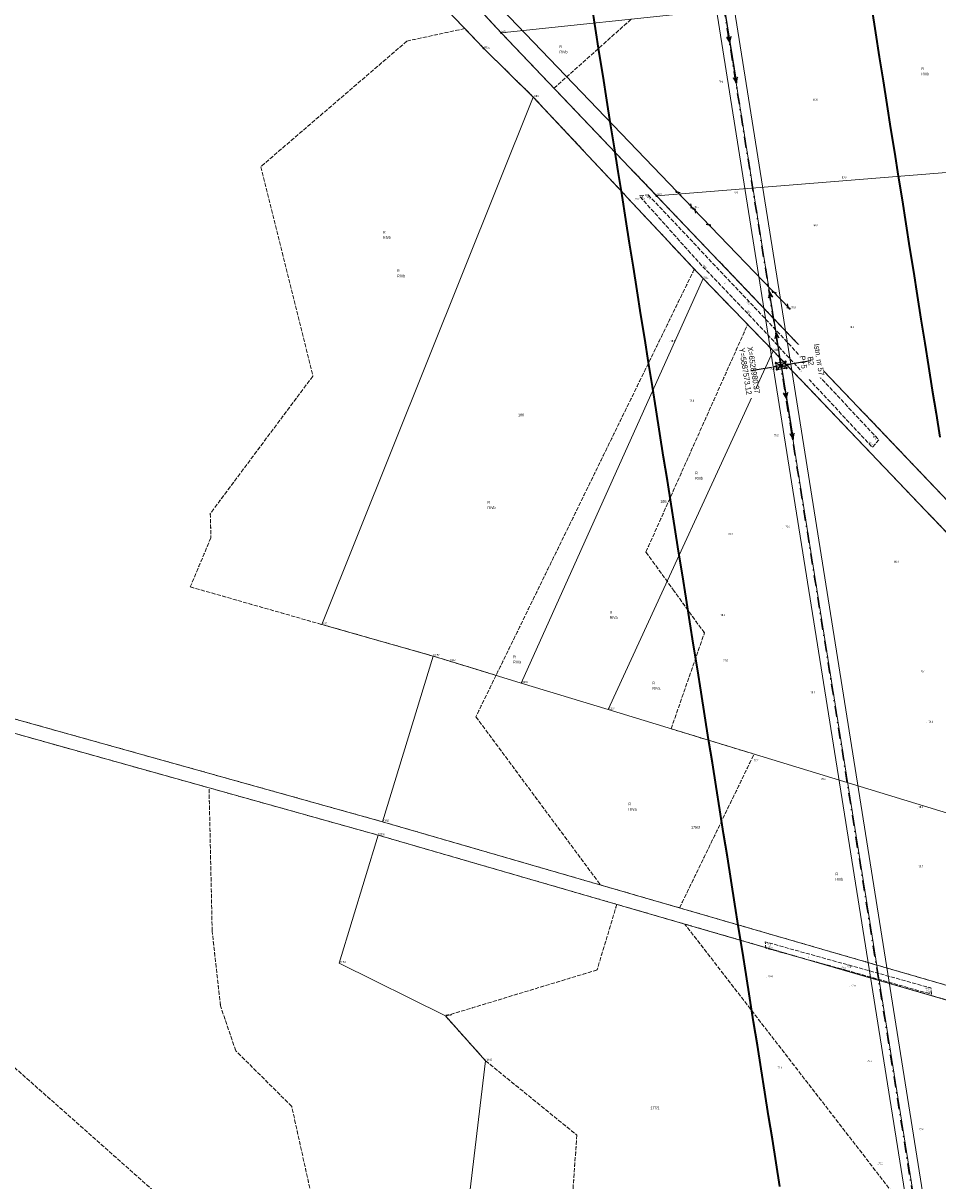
# Model space of a CAD drawing. Header units: metres. Extents: x 6524698 to 6533081, y 5883213 to 5896811.
# Tile 32 of 167: x 6528706 to 6529037, y 5887278 to 5887697. Entities that reach past the tile are written whole.
import ezdxf
from ezdxf.enums import TextEntityAlignment as Align

# ---------------------------------------------------------------- set-up
doc = ezdxf.new("R2010")
doc.units = ezdxf.units.M
doc.header["$MEASUREMENT"] = 0
for name, pattern in [('DASHDOT', [4, 2, -0.9, 0.2, -0.9]), ('mapa zasadnicza$0$1.5_0.5', [2, 1.5, -0.5]), ('mapa zasadnicza$0$219-500', [0]), ('mapa zasadnicza$0$egkk-500', [2, 1.5, -0.5]), ('mapa zasadnicza$0$egug-500', [1, 0.5, -0.5]), ('mapa zasadnicza$0$suep_wn_500', [0]), ('mapa zasadnicza$0$supp_500', [1, 0.5, -0.5]), ('mapa zasadnicza$0$sutp_500', [0])]:
    doc.linetypes.add(name, pattern=pattern)
doc.layers.get('0').update_dxf_attribs({"lineweight": 0})
doc.layers.add('@pomocnicza', color=3, linetype='Continuous', plot=False)
for name, color, linetype, lineweight in [('@Proj. słupy - blok', 1, 'Continuous', 15), ('@Proj. słupy - XY', 1, 'Continuous', 0), ('_trasa_os', 1, 'DASHDOT', 30), ('Sections span lengths and Marker Balls Plan', 7, 'Continuous', 0)]:
    doc.layers.add(name, color=color, linetype=linetype, lineweight=lineweight)
for name, color, linetype in [('@Proj. słupy - seria', 1, 'Continuous'), ('@Proj. słupy - wys.', 1, 'Continuous'), ('mapa zasadnicza$0$000 Inne (niezydentyfikowane)', 7, 'Continuous'), ('mapa zasadnicza$0$202-punkt graniczny', 7, 'Continuous'), ('mapa zasadnicza$0$202-punkt graniczny-Atr103', 7, 'Continuous'), ('mapa zasadnicza$0$203-punkt graniczny', 7, 'Continuous'), ('mapa zasadnicza$0$203-punkt graniczny-Atr103', 7, 'Continuous'), ('mapa zasadnicza$0$203-punkt graniczny-Atr104', 7, 'Continuous'), ('mapa zasadnicza$0$209-oznaczenie konturu klasyfikacyjnego', 7, 'Continuous'), ('mapa zasadnicza$0$210-oznaczenie konturu użytku gruntowego', 7, 'Continuous'), ('mapa zasadnicza$0$211-numer działki ewidencyjnej', 7, 'Continuous'), ('mapa zasadnicza$0$217-kontur klasyfikacyjny', 7, 'Continuous'), ('mapa zasadnicza$0$218-kontur użytku gruntowego', 7, 'Continuous'), ('mapa zasadnicza$0$219-działka ewidencyjna', 7, 'Continuous'), ('mapa zasadnicza$0$jezdnia', 7, 'Continuous'), ('mapa zasadnicza$0$jezdnia-Atr17', 7, 'Continuous'), ('mapa zasadnicza$0$pikieta naturalna', 7, 'Continuous'), ('mapa zasadnicza$0$pikieta naturalna-Atr2', 7, 'Continuous'), ('mapa zasadnicza$0$przewód elektroenergetyczny wysokiego napięcia', 7, 'Continuous'), ('mapa zasadnicza$0$przewód telekomunikacyjny napowietrzny', 7, 'Continuous'), ('mapa zasadnicza$0$słup przewodów napowietrznych', 7, 'Continuous')]:
    doc.layers.add(name, color=color, linetype=linetype)
doc.styles.add('mapa zasadnicza$0$STANDARD', font='Working1250', dxfattribs={"width": 0.75})
doc.styles.add('Opis', font='ARIALN.TTF')

# ---------------------------------------------------------------- blocks, each defined once
blk = doc.blocks.new('mapa zasadnicza$0$202')
at = {"color": 0, "linetype": 'Continuous', "lineweight": 0}
blk.add_circle((0, 0), 0.25, dxfattribs=at)
blk = doc.blocks.new('mapa zasadnicza$0$203')
at = {"linetype": 'Continuous', "lineweight": 0}
h = blk.add_hatch(color=0, dxfattribs=at)
edge = h.paths.add_edge_path()
edge.add_arc((0, 0), 0.045, 0, 360)
blk = doc.blocks.new('mapa zasadnicza$0$PW01')
at = {"linetype": 'Continuous', "lineweight": 13}
h = blk.add_hatch(color=0, dxfattribs=at)
edge = h.paths.add_edge_path()
edge.add_arc((0, 0), 0.045, 0, 360)
blk = doc.blocks.new('mapa zasadnicza$0$US15')
at = {"color": 0, "linetype": 'Continuous', "lineweight": 13}
blk.add_circle((0, 0), 0.25, dxfattribs=at)
blk = doc.blocks.new('mapa zasadnicza$0$SUTP')
at = {"color": 0, "linetype": 'Continuous'}
for p, q in [((0, 0), (0.866, 0.5)), ((0, 0), (9.232, 0)), ((1.866, -0.5), (1, 0)), ((7.366, -0.5), (8.232, 0)), ((9.232, 0), (8.366, 0.5))]:
    blk.add_line(p, q, dxfattribs=at)
blk = doc.blocks.new('mapa zasadnicza$0$SM05')
at = {"color": 0, "linetype": 'Continuous', "lineweight": 13}
blk.add_circle((0, 0), 0.25, dxfattribs=at)
blk = doc.blocks.new('mapa zasadnicza$0$SUEP3')
at = {"color": 0, "linetype": 'Continuous'}
for p, q in [((0, 0), (12.003, 0)), ((12.003, 0), (10.003, 0.75)), ((10.003, 0.75), (11.003, 0)), ((12.003, 0), (10.003, -0.75)), ((11.003, 0), (10.003, -0.75)), ((12.003, 0), (27.003, 0)), ((27.003, 0), (25.003, 0.75)), ((25.003, 0.75), (26.003, 0)), ((27.003, 0), (25.003, -0.75)), ((26.003, 0), (25.003, -0.75))]:
    blk.add_line(p, q, dxfattribs=at)
blk = doc.blocks.new('*U2336')
at = {"layer": '@Proj. słupy - blok', "color": 0}
for points in [[(-0.48, -0.66), (-2.77, -0.44), (-0.66, 0.48)], [(0, 0), (-2.77, -0.44)], [(-1.52, -1.44), (1.52, 1.44), (-1.89, 0.9), (1.89, -0.9)], [(0, 0), (2.77, 0.44), (3.56, 0.57)], [(2.77, 0.44), (0.66, -0.48), (0.48, 0.66), (2.77, 0.44)], [(3.56, 0.57), (0.48, 0.66), (0.66, -0.48), (3.56, 0.57)]]:
    blk.add_lwpolyline(points, dxfattribs=at)
for points in [[(1.52, 1.44), (-1.89, 0.9), (-1.52, -1.44), (1.89, -0.9)], [(0.66, -0.48), (0.48, 0.66), (-0.66, 0.48), (-0.48, -0.66)]]:
    blk.add_lwpolyline(points, close=True, dxfattribs=at)
for centre, radius in [((-1.89, 0.9), 0.15), ((1.52, 1.44), 0.15), ((2.77, 0.44), 0.05), ((3.56, 0.57), 0.05), ((-2.77, -0.44), 0.05), ((-1.52, -1.44), 0.15), ((1.89, -0.9), 0.15)]:
    blk.add_circle(centre, radius, dxfattribs=at)
at = {"layer": '@Proj. słupy - seria', "color": 0, "insert": (10.86, 1.73), "char_height": 2, "attachment_point": 5, "rotation": 279.0387, "style": 'Opis', "bg_fill": 3, "box_fill_scale": 2.5, "bg_fill_color": 256, "bg_fill_transparency": 0}
blk.add_mtext_dynamic_manual_height_columns('B2', width=7, gutter_width=12.5, heights=[2.21], dxfattribs=at)
at = {"layer": '@Proj. słupy - XY', "color": 0, "linetype": 'Continuous', "insert": (-11.36, -1.81), "char_height": 2.5, "attachment_point": 5, "rotation": 279.0387, "style": 'Opis', "bg_fill": 3, "box_fill_scale": 1, "bg_fill_color": 256, "bg_fill_transparency": 0}
blk.add_mtext_dynamic_manual_height_columns('\\P', width=19.7098, gutter_width=5.34, heights=[5.63], dxfattribs=at)
at = {"layer": '@pomocnicza'}
for p, q in [((10.86, 1.73), (3.46, 0.55)), ((-10.86, -1.73), (-3.46, -0.55))]:
    blk.add_line(p, q, dxfattribs=at)
at = {"layer": '@Proj. słupy - seria', "color": 0, "style": 'Opis'}
blk.add_attdef('STAN', text='', height=2, rotation=279.0387, dxfattribs=at).set_placement((13.83, 2.2), align=Align.MIDDLE_CENTER)
at = {"layer": '@Proj. słupy - wys.', "color": 0, "insert": (8.1, 1.29), "char_height": 2, "attachment_point": 5, "rotation": 279.0387, "style": 'Opis'}
blk.add_mtext_dynamic_manual_height_columns('P+5', width=5.2482, gutter_width=12.5, heights=[-2.03], dxfattribs=at)
at = {"layer": '@Proj. słupy - XY', "color": 0, "linetype": 'Continuous', "style": 'Opis'}
for tag, p in [('Y', (-12.84, -2.04)), ('X', (-9.88, -1.57))]:
    blk.add_attdef(tag, text='', height=2, rotation=279.0387, dxfattribs=at).set_placement(p, align=Align.MIDDLE_CENTER)

msp = doc.modelspace()

# ---------------------------------------------------------------- linework, layer by layer
at = {"layer": '_trasa_os', "linetype": 'DASHDOT', "ltscale": 2}
msp.add_lwpolyline([(6529644.25, 5886257.506), (6529433.531, 5886354.176), (6529239.51, 5886504.082), (6529019.862, 5886673.787), (6529068.099, 5886815.315), (6529070.952, 5887003.68), (6529033.32, 5887240.317), (6528980.372, 5887573.115), (6528926.767, 5887910.52), (6528871.358, 5888257.413), (6528824.236, 5888552.869), (6528805.439, 5888820.887), (6528782.648, 5889143.114), (6528759.048, 5889475.999)], dxfattribs=at)
at = {"layer": 'mapa zasadnicza$0$000 Inne (niezydentyfikowane)', "color": 7, "linetype": 'Continuous', "lineweight": 35, "flags": 128}
for points in [[(6528979.975, 5887275.513), (6528978.615, 5887284.045), (6528977.256, 5887292.577), (6528975.897, 5887301.109), (6528974.537, 5887309.64), (6528973.178, 5887318.172), (6528971.818, 5887326.704), (6528970.459, 5887335.236), (6528969.1, 5887343.768), (6528967.74, 5887352.3), (6528966.381, 5887360.832), (6528965.022, 5887369.363), (6528963.662, 5887377.895), (6528962.303, 5887386.427), (6528960.944, 5887394.959), (6528959.584, 5887403.491), (6528958.225, 5887412.023), (6528956.865, 5887420.555), (6528955.506, 5887429.086), (6528954.147, 5887437.618), (6528952.787, 5887446.15), (6528951.428, 5887454.682), (6528950.069, 5887463.214), (6528948.709, 5887471.746), (6528947.35, 5887480.278), (6528945.991, 5887488.809), (6528944.631, 5887497.341), (6528943.272, 5887505.873), (6528941.912, 5887514.405), (6528940.553, 5887522.937), (6528939.194, 5887531.469), (6528937.834, 5887540.001), (6528936.475, 5887548.532), (6528935.116, 5887557.064), (6528933.756, 5887565.596), (6528932.378, 5887574.275), (6528931.005, 5887582.927), (6528929.631, 5887591.579), (6528928.257, 5887600.231), (6528926.883, 5887608.883), (6528925.51, 5887617.535), (6528924.136, 5887626.187), (6528922.762, 5887634.839), (6528921.388, 5887643.491), (6528920.015, 5887652.144), (6528918.641, 5887660.796), (6528917.267, 5887669.448), (6528915.894, 5887678.1), (6528914.52, 5887686.752), (6528913.146, 5887695.404), (6528911.772, 5887704.056)], [(6529013.283, 5887702.433), (6529014.656, 5887693.781), (6529016.03, 5887685.129), (6529017.404, 5887676.477), (6529018.778, 5887667.825), (6529020.151, 5887659.173), (6529021.525, 5887650.52), (6529022.899, 5887641.868), (6529024.273, 5887633.216), (6529025.646, 5887624.564), (6529027.02, 5887615.912), (6529028.394, 5887607.26), (6529029.767, 5887598.608), (6529031.141, 5887589.956), (6529032.511, 5887581.33), (6529033.87, 5887572.799), (6529035.229, 5887564.267), (6529036.589, 5887555.735), (6529037.948, 5887547.203)]]:
    msp.add_lwpolyline(points, dxfattribs=at)
at = {"layer": 'mapa zasadnicza$0$217-kontur klasyfikacyjny', "color": 92, "linetype": 'mapa zasadnicza$0$egkk-500', "lineweight": 18, "flags": 128}
for points in [[(6528726.71, 5887858.79), (6528878.97, 5887693.81)], [(6528898.1, 5887673.76), (6528926.1, 5887698.78)], [(6528865.75, 5887695.39), (6528844.81, 5887690.84)], [(6528872.57, 5887688.23), (6528865.75, 5887695.39)], [(6528878.97, 5887693.81), (6528898.1, 5887673.76)], [(6528844.81, 5887690.84), (6528791.81, 5887645.29)], [(6528890.6, 5887670.56), (6528872.57, 5887688.23)], [(6528898.1, 5887673.76), (6528935.32, 5887634.73)], [(6528948.97, 5887608.12), (6528890.6, 5887670.56)], [(6528791.81, 5887645.29), (6528810.68, 5887569.35)], [(6528935.32, 5887634.73), (6529051.18, 5887513.24)], [(6528948.97, 5887608.12), (6528877.1, 5887460.84)], [(6528952.18, 5887604.69), (6528948.97, 5887608.12)], [(6528968.3, 5887588.06), (6528952.18, 5887604.69)], [(6528931.43, 5887505.55), (6528968.3, 5887588.06)], [(6528977.59, 5887578.49), (6528968.3, 5887588.06)], [(6529177.03, 5887369.45), (6528977.59, 5887578.49)], [(6528810.68, 5887569.35), (6528773.51, 5887519.52)], [(6528773.51, 5887519.52), (6528773.72, 5887510.73)], [(6528773.72, 5887510.73), (6528766.24, 5887492.91)], [(6528773.05, 5887420.04), (6528456.79, 5887508.62)], [(6528941.7, 5887491.33), (6528931.43, 5887505.55)], [(6528766.24, 5887492.91), (6528813.95, 5887479.28)], [(6528952.64, 5887476.2), (6528941.7, 5887491.33)], [(6528813.95, 5887479.28), (6528854.28, 5887467.81)], [(6528940.57, 5887441.45), (6528952.64, 5887476.2)], [(6528854.28, 5887467.81), (6528877.1, 5887460.84)], [(6528877.1, 5887460.84), (6528869.79, 5887445.82)], [(6528869.79, 5887445.82), (6528914.97, 5887384.81)], [(6528970.64, 5887432.27), (6528940.57, 5887441.45)], [(6528943.62, 5887376.5), (6528970.64, 5887432.27)], [(6528774.19, 5887368.09), (6528773.05, 5887420.04)], [(6528626.12, 5887386.37), (6528757.02, 5887270.27)], [(6528914.97, 5887384.81), (6528943.62, 5887376.5)], [(6528920.89, 5887377.78), (6528913.71, 5887354)], [(6528945.52, 5887370.64), (6528920.89, 5887377.78)], [(6528943.62, 5887376.5), (6529062.8, 5887341.94)], [(6529024.44, 5887268.54), (6528945.52, 5887370.64)], [(6529061.34, 5887337.05), (6528945.52, 5887370.64)], [(6528777.2, 5887341.02), (6528774.19, 5887368.09)], [(6528913.71, 5887354), (6528858.78, 5887337.31)], [(6528782.71, 5887324.72), (6528777.2, 5887341.02)], [(6528858.78, 5887337.31), (6528873.31, 5887321.04)], [(6528803.03, 5887304.5), (6528782.71, 5887324.72)], [(6528873.31, 5887321.04), (6528906.39, 5887294.1)], [(6528814.33, 5887253.33), (6528803.03, 5887304.5)], [(6528906.39, 5887294.1), (6528903.04, 5887247.12)]]:
    msp.add_lwpolyline(points, dxfattribs=at)
at = {"layer": 'mapa zasadnicza$0$218-kontur użytku gruntowego', "color": 3, "linetype": 'mapa zasadnicza$0$egug-500', "lineweight": 18, "flags": 128}
for points in [[(6528726.71, 5887858.79), (6528878.97, 5887693.81)], [(6528780.75, 5887784.55), (6528865.75, 5887695.39)], [(6528898.1, 5887673.76), (6528926.1, 5887698.78)], [(6528865.75, 5887695.39), (6528844.81, 5887690.84)], [(6528872.57, 5887688.23), (6528865.75, 5887695.39)], [(6528878.97, 5887693.81), (6528898.1, 5887673.76)], [(6528844.81, 5887690.84), (6528791.81, 5887645.29)], [(6528890.6, 5887670.56), (6528872.57, 5887688.23)], [(6528898.1, 5887673.76), (6528935.32, 5887634.73)], [(6528948.97, 5887608.12), (6528890.6, 5887670.56)], [(6528791.81, 5887645.29), (6528810.68, 5887569.35)], [(6528935.32, 5887634.73), (6529051.18, 5887513.24)], [(6528948.97, 5887608.12), (6528877.1, 5887460.84)], [(6528952.18, 5887604.69), (6528948.97, 5887608.12)], [(6528968.3, 5887588.06), (6528952.18, 5887604.69)], [(6528931.43, 5887505.55), (6528968.3, 5887588.06)], [(6528977.59, 5887578.49), (6528968.3, 5887588.06)], [(6529177.03, 5887369.45), (6528977.59, 5887578.49)], [(6528810.68, 5887569.35), (6528773.51, 5887519.52)], [(6528773.51, 5887519.52), (6528773.72, 5887510.73)], [(6528773.72, 5887510.73), (6528766.24, 5887492.91)], [(6528773.05, 5887420.04), (6528456.79, 5887508.62)], [(6528941.7, 5887491.33), (6528931.43, 5887505.55)], [(6528766.24, 5887492.91), (6528813.95, 5887479.28)], [(6528952.64, 5887476.2), (6528941.7, 5887491.33)], [(6528813.95, 5887479.28), (6528854.28, 5887467.81)], [(6528940.57, 5887441.45), (6528952.64, 5887476.2)], [(6528767.04, 5887426.99), (6528611.4, 5887470.52)], [(6528854.28, 5887467.81), (6528877.1, 5887460.84)], [(6528877.1, 5887460.84), (6528869.79, 5887445.82)], [(6528869.79, 5887445.82), (6528914.97, 5887384.81)], [(6528970.64, 5887432.27), (6528940.57, 5887441.45)], [(6528943.62, 5887376.5), (6528970.64, 5887432.27)], [(6528835.88, 5887407.74), (6528767.04, 5887426.99)], [(6528774.19, 5887368.09), (6528773.05, 5887420.04)], [(6528773.05, 5887420.04), (6528834.39, 5887402.86)], [(6528914.97, 5887384.81), (6528835.88, 5887407.74)], [(6528834.39, 5887402.86), (6528920.89, 5887377.78)], [(6528626.12, 5887386.37), (6528757.02, 5887270.27)], [(6528914.97, 5887384.81), (6528943.62, 5887376.5)], [(6528920.89, 5887377.78), (6528913.71, 5887354)], [(6528945.52, 5887370.64), (6528920.89, 5887377.78)], [(6528943.62, 5887376.5), (6529062.8, 5887341.94)], [(6529024.44, 5887268.54), (6528945.52, 5887370.64)], [(6528945.52, 5887370.64), (6529061.34, 5887337.05)], [(6528777.2, 5887341.02), (6528774.19, 5887368.09)], [(6528913.71, 5887354), (6528858.78, 5887337.31)], [(6528782.71, 5887324.72), (6528777.2, 5887341.02)], [(6528858.78, 5887337.31), (6528873.31, 5887321.04)], [(6528803.03, 5887304.5), (6528782.71, 5887324.72)], [(6528873.31, 5887321.04), (6528906.39, 5887294.1)], [(6528814.33, 5887253.33), (6528803.03, 5887304.5)], [(6528906.39, 5887294.1), (6528903.04, 5887247.12)]]:
    msp.add_lwpolyline(points, dxfattribs=at)
at = {"layer": 'mapa zasadnicza$0$219-działka ewidencyjna', "color": 7, "linetype": 'mapa zasadnicza$0$219-500', "lineweight": 18, "flags": 128}
for points in [[(6528726.71, 5887858.79), (6528878.97, 5887693.81)], [(6528872.57, 5887688.23), (6528755.11, 5887811.46)], [(6528952.56, 5887701.57), (6528878.97, 5887693.81)], [(6528878.97, 5887693.81), (6528935.32, 5887634.73)], [(6528890.6, 5887670.56), (6528872.57, 5887688.23)], [(6528890.6, 5887670.56), (6528813.95, 5887479.28)], [(6528952.18, 5887604.69), (6528890.6, 5887670.56)], [(6529289.52, 5887663.25), (6528935.32, 5887634.73)], [(6528935.32, 5887634.73), (6529051.18, 5887513.24)], [(6528952.18, 5887604.69), (6528886.22, 5887458.05)], [(6528977.59, 5887578.49), (6528952.18, 5887604.69)], [(6528977.59, 5887578.49), (6528917.79, 5887448.41)], [(6528977.59, 5887578.49), (6529177.03, 5887369.45)], [(6528458.07, 5887513.4), (6528835.88, 5887407.74)], [(6528456.79, 5887508.62), (6528834.39, 5887402.86)], [(6528813.95, 5887479.28), (6528854.28, 5887467.81)], [(6528835.88, 5887407.74), (6528854.28, 5887467.81)], [(6528854.28, 5887467.81), (6528860.02, 5887466.06)], [(6528860.02, 5887466.06), (6528886.22, 5887458.05)], [(6528886.22, 5887458.05), (6528917.79, 5887448.41)], [(6528917.79, 5887448.41), (6529079.89, 5887398.89)], [(6528835.88, 5887407.74), (6529062.8, 5887341.94)], [(6528820.18, 5887356.49), (6528834.39, 5887402.86)], [(6528834.39, 5887402.86), (6529061.34, 5887337.05)], [(6528820.18, 5887356.49), (6528858.78, 5887337.31)], [(6528858.78, 5887337.31), (6528873.31, 5887321.04)], [(6528864.26, 5887245), (6528873.31, 5887321.04)]]:
    msp.add_lwpolyline(points, dxfattribs=at)
at = {"layer": 'mapa zasadnicza$0$jezdnia', "color": 7, "linetype": 'mapa zasadnicza$0$1.5_0.5', "lineweight": 18, "flags": 128}
for points in [[(6528932.23, 5887635.05), (6528968.24, 5887597.01), (6529015.9, 5887546.18), (6529013.49, 5887543.51), (6528969.24, 5887591.14), (6528951.73, 5887609.33), (6528929.07, 5887634.71)], [(6529004.22, 5887353.84), (6528974.91, 5887361.92), (6528974.68, 5887364.19), (6529003.85, 5887356.07), (6529034.74, 5887347.46), (6529034.94, 5887345.21)]]:
    msp.add_lwpolyline(points, close=True, dxfattribs=at)
at = {"layer": 'mapa zasadnicza$0$przewód elektroenergetyczny wysokiego napięcia', "color": 1, "linetype": 'mapa zasadnicza$0$suep_wn_500', "lineweight": 18, "flags": 128}
for points in [[(6528959.97, 5887702.27), (6528980.5, 5887573.18)], [(6528980.5, 5887573.18), (6529033.53, 5887240.39)]]:
    msp.add_lwpolyline(points, dxfattribs=at)
at = {"layer": 'mapa zasadnicza$0$przewód telekomunikacyjny napowietrzny', "color": 30, "linetype": 'mapa zasadnicza$0$sutp_500', "lineweight": 18, "flags": 128}
for points in [[(6528948.56, 5887630.11), (6528809.61, 5887775.12)], [(6528948.56, 5887630.11), (6528983.53, 5887593.83)]]:
    msp.add_lwpolyline(points, dxfattribs=at)
at = {"layer": 'mapa zasadnicza$0$słup przewodów napowietrznych', "color": 7, "linetype": 'mapa zasadnicza$0$supp_500', "lineweight": 18, "flags": 128}
for points in [[(6528982.08, 5887574.6), (6528982.42, 5887572.25), (6528978.88, 5887571.75), (6528978.58, 5887574.1)], [(6528982.08, 5887574.6), (6528978.58, 5887574.1)], [(6528982.42, 5887572.25), (6528978.58, 5887574.1)], [(6528982.08, 5887574.6), (6528978.88, 5887571.75)]]:
    msp.add_lwpolyline(points, dxfattribs=at)

# ---------------------------------------------------------------- block references
at = {"layer": 'mapa zasadnicza$0$202-punkt graniczny', "color": 7, "linetype": 'Continuous', "lineweight": 18}
for p in [(6528878.97, 5887693.81), (6528872.57, 5887688.23), (6528935.32, 5887634.73)]:
    msp.add_blockref('mapa zasadnicza$0$202', p, dxfattribs=at)
at = {"layer": 'mapa zasadnicza$0$203-punkt graniczny', "color": 7, "linetype": 'Continuous', "lineweight": 18}
for p in [(6528890.6, 5887670.56), (6528952.18, 5887604.69), (6528977.59, 5887578.49), (6528813.95, 5887479.28), (6528854.28, 5887467.81), (6528860.02, 5887466.06), (6528886.22, 5887458.05), (6528917.79, 5887448.41), (6528835.88, 5887407.74), (6528834.39, 5887402.86), (6528820.18, 5887356.49), (6528858.78, 5887337.31), (6528873.31, 5887321.04)]:
    msp.add_blockref('mapa zasadnicza$0$203', p, dxfattribs=at)
at = {"layer": 'mapa zasadnicza$0$pikieta naturalna', "color": 7, "linetype": 'Continuous', "lineweight": 13}
for p, rotation in [((6528957.09, 5887675.67), 359.7619999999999), ((6528991.39, 5887669.35), 0.04099999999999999), ((6529001.9, 5887640.77), 359.85), ((6528929.07, 5887634.71), 359.999), ((6528932.23, 5887635.05), 359.928), ((6528962.74, 5887636.96), 0.06699999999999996), ((6528927.33, 5887632.91), 359.871), ((6528948.56, 5887630.11), 359.808), ((6528991.64, 5887623.62), 359.983), ((6528951.73, 5887609.33), 0.02999999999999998), ((6528968.24, 5887597.01), 359.746), ((6528983.53, 5887593.83), 359.9709999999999), ((6528969.24, 5887591.14), 359.949), ((6529004.65, 5887586.81), 359.967), ((6528939.83, 5887581.81), 0.05599999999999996), ((6528978.88, 5887571.75), 359.964), ((6528946.72, 5887560.07), 359.842), ((6528977.17, 5887547.53), 359.973), ((6529013.49, 5887543.51), 0.093), ((6529015.9, 5887546.18), 359.991), ((6528981.1, 5887514.2), 359.7670000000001), ((6528960.56, 5887511.52), 359.954), ((6529020.93, 5887501.69), 359.982), ((6528960.8, 5887482.22), 359.8819999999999), ((6528958.75, 5887465.87), 359.923), ((6529030.41, 5887461.84), 0.08199999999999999), ((6528990.31, 5887454.37), 0.06899999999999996), ((6529033.3, 5887443.61), 0.001), ((6528970.37, 5887429.32), 359.764), ((6528994.65, 5887422.58), 359.894), ((6529029.73, 5887412.65), 359.7619999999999), ((6529029.58, 5887391.15), 359.923), ((6528974.68, 5887364.19), 359.6990000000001), ((6528974.91, 5887361.92), 0.03700000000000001), ((6529003.85, 5887356.07), 359.933), ((6529004.22, 5887353.84), 0.101), ((6528975.15, 5887351.35), 0.003), ((6529005.36, 5887348.02), 359.954), ((6529034.74, 5887347.46), 0.045), ((6529034.94, 5887345.21), 0.06199999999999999), ((6529011.2, 5887320.76), 0.07200000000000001), ((6528978.48, 5887318.23), 0.117), ((6529029.7, 5887295.66), 359.932), ((6529015.39, 5887283.41), 359.6909999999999)]:
    msp.add_blockref('mapa zasadnicza$0$PW01', p, dxfattribs=dict(at, rotation=rotation))
at = {"layer": 'mapa zasadnicza$0$przewód elektroenergetyczny wysokiego napięcia', "color": 1, "linetype": 'Continuous', "lineweight": 18}
for p, rotation in [((6528959.97, 5887702.27), 279.036), ((6528980.5, 5887573.18), 99.036), ((6528980.5, 5887573.18), 279.054)]:
    msp.add_blockref('mapa zasadnicza$0$SUEP3', p, dxfattribs=dict(at, rotation=rotation))
at = {"layer": 'mapa zasadnicza$0$przewód telekomunikacyjny napowietrzny', "color": 30, "linetype": 'Continuous', "lineweight": 18}
for p, rotation in [((6528948.56, 5887630.11), 133.777), ((6528948.56, 5887630.11), 313.947), ((6528983.53, 5887593.83), 133.947)]:
    msp.add_blockref('mapa zasadnicza$0$SUTP', p, dxfattribs=dict(at, rotation=rotation))
at = {"layer": 'mapa zasadnicza$0$słup przewodów napowietrznych', "color": 7, "linetype": 'Continuous', "lineweight": 18}
for name, p in [('mapa zasadnicza$0$US15', (6528948.56, 5887630.11)), ('mapa zasadnicza$0$US15', (6528983.53, 5887593.83)), ('mapa zasadnicza$0$SM05', (6528978.58, 5887574.1)), ('mapa zasadnicza$0$SM05', (6528978.88, 5887571.75)), ('mapa zasadnicza$0$SM05', (6528982.08, 5887574.6)), ('mapa zasadnicza$0$SM05', (6528982.42, 5887572.25))]:
    msp.add_blockref(name, p, dxfattribs=at)

# ---------------------------------------------------------------- texts
at = {"layer": 'mapa zasadnicza$0$202-punkt graniczny-Atr103', "color": 7, "style": 'mapa zasadnicza$0$STANDARD', "width": 0.667}
for s, p in [('2356', (6528878.97, 5887693.81)), ('10162', (6528872.57, 5887688.23)), ('2357', (6528935.32, 5887634.73))]:
    msp.add_text(s, height=0.75, dxfattribs=at).set_placement(p)
at = {"layer": 'mapa zasadnicza$0$203-punkt graniczny-Atr103', "color": 7, "style": 'mapa zasadnicza$0$STANDARD', "width": 0.667}
for s, p in [('10157', (6528854.28, 5887467.81)), ('10159', (6528860.02, 5887466.06)), ('10165', (6528886.22, 5887458.05)), ('10167', (6528917.79, 5887448.41)), ('10156', (6528835.88, 5887407.74)), ('10155', (6528834.39, 5887402.86)), ('10154', (6528820.18, 5887356.49)), ('10158', (6528858.78, 5887337.31)), ('10163', (6528873.31, 5887321.04))]:
    msp.add_text(s, height=0.75, dxfattribs=at).set_placement(p)
at = {"layer": 'mapa zasadnicza$0$203-punkt graniczny-Atr104', "color": 7, "style": 'mapa zasadnicza$0$STANDARD', "width": 0.667}
for s, p in [('2363', (6528890.6, 5887670.56)), ('2362', (6528952.18, 5887604.69)), ('2361', (6528977.59, 5887578.49)), ('2467', (6528813.95, 5887479.28))]:
    msp.add_text(s, height=0.75, dxfattribs=at).set_placement(p)
at = {"layer": 'mapa zasadnicza$0$209-oznaczenie konturu klasyfikacyjnego', "color": 3, "linetype": 'Continuous', "lineweight": 18, "style": 'mapa zasadnicza$0$STANDARD', "width": 0.79}
for s, p in [('RIVb', (6528900.05, 5887687.41)), ('RIIIb', (6529031.26, 5887679.44)), ('RIVb', (6528836.09, 5887620.1)), ('RIVb', (6528841.22, 5887606.15)), ('RIIIb', (6528949.29, 5887532.78)), ('RIVb', (6528873.98, 5887522.17)), ('RIVa', (6528918.24, 5887482.32)), ('RIVa', (6528883.31, 5887466.15)), ('RIVa', (6528933.76, 5887456.63)), ('RIVa', (6528925.1, 5887412.78)), ('RIIIb', (6529000.11, 5887387.39))]:
    msp.add_text(s, height=1, dxfattribs=at).set_placement(p, align=Align.TOP_LEFT)
at = {"layer": 'mapa zasadnicza$0$210-oznaczenie konturu użytku gruntowego', "color": 3, "linetype": 'Continuous', "lineweight": 18, "style": 'mapa zasadnicza$0$STANDARD', "width": 0.79}
for p in [(6528900.05, 5887688.31), (6529031.26, 5887680.34), (6528836.09, 5887621), (6528841.22, 5887607.05), (6528949.29, 5887533.68), (6528873.98, 5887523.07), (6528918.24, 5887483.22), (6528883.31, 5887467.05), (6528933.76, 5887457.53), (6528925.1, 5887413.68), (6529000.11, 5887388.29)]:
    msp.add_text('R', height=1, dxfattribs=at).set_placement(p)
at = {"layer": 'mapa zasadnicza$0$211-numer działki ewidencyjnej', "color": 7, "linetype": 'Continuous', "lineweight": 18, "style": 'mapa zasadnicza$0$STANDARD', "width": 0.79}
msp.add_text('166', height=1, dxfattribs=at).set_placement((6528885.07, 5887555.72), align=Align.TOP_LEFT)
for s, p in [('165', (6528936.68, 5887523.38)), ('175/3', (6528947.77, 5887405.19)), ('177/1', (6528933.04, 5887303.48))]:
    msp.add_text(s, height=1, dxfattribs=at).set_placement(p)
at = {"layer": 'mapa zasadnicza$0$jezdnia-Atr17', "color": 7, "style": 'mapa zasadnicza$0$STANDARD', "width": 0.667}
for rotation, p in [(313.429, (6528959.9, 5887603.01)), (344.588, (6528990.26, 5887358.56))]:
    msp.add_text('j.', height=0.75, rotation=rotation, dxfattribs=at).set_placement(p)
at = {"layer": 'mapa zasadnicza$0$pikieta naturalna-Atr2', "color": 7, "style": 'mapa zasadnicza$0$STANDARD', "width": 0.667}
for s, p in [('79.8', (6528957.83, 5887675.75)), ('80.6', (6528991.99, 5887669.22)), ('80.9', (6529002.45, 5887641.09)), ('79.9', (6528963.28, 5887635.63)), ('80.1', (6528949, 5887630.34)), ('80.8', (6528992.15, 5887623.61)), ('79.8', (6528984.12, 5887593.88)), ('79.8', (6529005.24, 5887586.8)), ('78.1', (6528940.37, 5887581.71)), ('79.3', (6528976.39, 5887571.66)), ('78.6', (6528947.28, 5887560.03)), ('79.2', (6528977.87, 5887547.56)), ('79.6', (6528982, 5887514.31)), ('79.0', (6528961.25, 5887511.67)), ('80.1', (6529021.45, 5887501.64)), ('78.3', (6528958.49, 5887482.33)), ('77.8', (6528959.49, 5887465.86)), ('79.1', (6529031.08, 5887461.78)), ('78.1', (6528991.14, 5887454.25)), ('79.0', (6529033.91, 5887443.6)), ('77.7', (6528970.58, 5887429.63)), ('78.4', (6528994.98, 5887422.86)), ('79.3', (6529030.27, 5887412.7)), ('78.7', (6529030.3, 5887391.14)), ('76.4', (6528975.71, 5887351.28)), ('77.0', (6529005.82, 5887347.97)), ('76.7', (6529011.71, 5887320.65)), ('76.1', (6528979.19, 5887318.14)), ('77.6', (6529030.46, 5887295.79)), ('77.1', (6529015.7, 5887283.43))]:
    msp.add_text(s, height=0.75, dxfattribs=at).set_placement(p)
for s, rotation, p in [('80.1', 311.759, (6528929.87, 5887634.57)), ('80.2', 313.429, (6528931.89, 5887634.69)), ('79.6', 313.909, (6528952.17, 5887609.52)), ('79.7', 313.157, (6528968.02, 5887596.47)), ('79.5', 313.909, (6528968.12, 5887593.09)), ('80.8', 313.157, (6529013.87, 5887547.67)), ('80.7', 312.893, (6529012.38, 5887545.44)), ('77.1', 344.444, (6528975.22, 5887363.57)), ('76.9', 344.588, (6528975.68, 5887362.26)), ('77.3', 344.588, (6529002.28, 5887354.9)), ('77.6', 344.425, (6529004.3, 5887355.44)), ('78.0', 344.425, (6529032.64, 5887347.58)), ('77.9', 344.308, (6529032.98, 5887346.26))]:
    msp.add_text(s, height=0.75, rotation=rotation, dxfattribs=at).set_placement(p, align=Align.MIDDLE_LEFT)
msp.add_text('79.6', height=0.75, dxfattribs=at).set_placement((6528927.51, 5887633.53), align=Align.MIDDLE_LEFT)

# ---------------------------------------------------------------- next in the draw order: block references
msp.add_blockref('*U2336', (6528980.372, 5887573.115)).add_auto_attribs({'STAN': 'Istn. nr 57', 'Y': 'Y=5887573.12', 'X': 'X=6528980.37'})

# ---------------------------------------------------------------- next in the draw order: linework, layer by layer
at = {"layer": 'Sections span lengths and Marker Balls Plan', "color": 1, "flags": 128}
for points in [[(6529643, 5886254.779), (6529431.358, 5886350.582), (6529237.798, 5886501.866), (6529015.745, 5886672.549), (6529065.143, 5886815.828), (6529068.458, 5887003.501), (6529030.555, 5887239.878), (6528977.607, 5887572.675), (6528924.002, 5887910.08), (6528868.593, 5888256.972), (6528821.256, 5888552.527), (6528802.646, 5888820.69), (6528779.855, 5889142.917), (6528756.255, 5889475.801)], [(6529645.501, 5886260.233), (6529435.239, 5886356.999), (6529241.711, 5886506.931), (6529021.682, 5886674.335), (6529071.055, 5886814.802), (6529075.939, 5887004.036), (6529036.876, 5887240.883), (6528983.927, 5887573.681), (6528930.322, 5887911.086), (6528874.913, 5888257.98), (6528827.216, 5888553.211), (6528809.03, 5888821.14), (6528786.24, 5889143.367), (6528762.639, 5889476.253)]]:
    msp.add_lwpolyline(points, dxfattribs=at)

doc.saveas('drawing.dxf')
